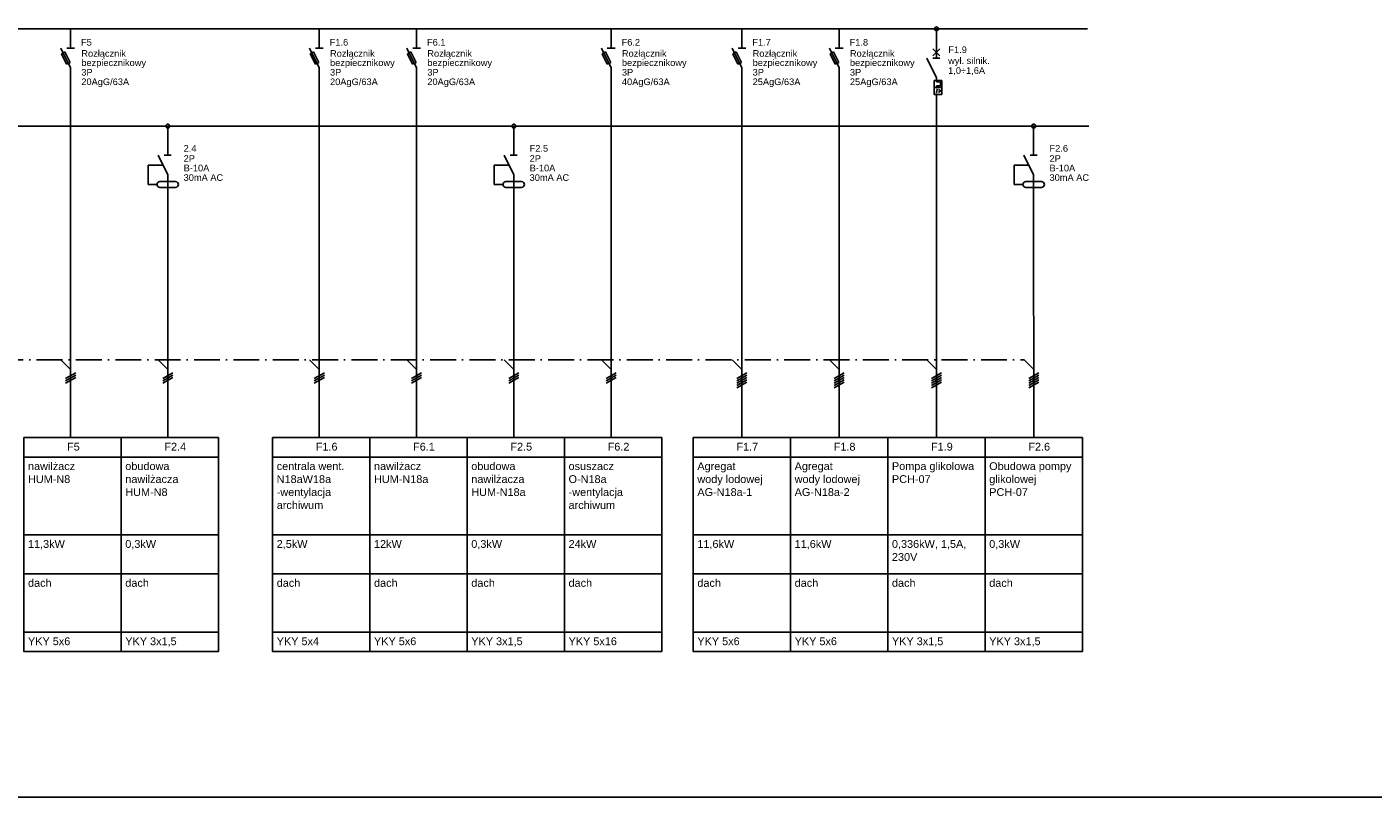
# Model space of a CAD drawing. Header units: centimetres. Extents: x -4250 to -484, y 169 to 6592.
# Tile 98 of 178: x -1984 to -1672, y 4210 to 4388. Entities that reach past the tile are written whole.
import ezdxf

# ---------------------------------------------------------------- set-up
doc = ezdxf.new("R2010")
doc.units = ezdxf.units.CM
doc.linetypes.add('ACAD_ISO10W100', pattern=[18, 12, -3, 0, -3])
doc.layers.add('1', color=7, linetype='Continuous')
doc.styles.add('ARIAL', font='arial.ttf')

msp = doc.modelspace()

# ---------------------------------------------------------------- linework, layer by layer
at = {"linetype": 'ACAD_ISO10W100', "ltscale": 0.5}
msp.add_lwpolyline([(-2390.9586, 4310.8443), (-1753.1008, 4310.8443)], dxfattribs=at)
at = {"color": 1}
for points in [[(-1984.4031, 4292.8353), (-1961.9031, 4292.8353), (-1961.9031, 4288.3353), (-1984.4031, 4288.3353), (-1984.4031, 4292.8353)], [(-1961.9031, 4292.8353), (-1939.4031, 4292.8353), (-1939.4031, 4288.3353), (-1961.9031, 4288.3353), (-1961.9031, 4292.8353)], [(-1926.8846, 4292.8353), (-1904.3846, 4292.8353), (-1904.3846, 4288.3353), (-1926.8846, 4288.3353), (-1926.8846, 4292.8353)], [(-1904.3846, 4292.8353), (-1881.8846, 4292.8353), (-1881.8846, 4288.3353), (-1904.3846, 4288.3353), (-1904.3846, 4292.8353)], [(-1881.8846, 4292.8353), (-1859.3846, 4292.8353), (-1859.3846, 4288.3353), (-1881.8846, 4288.3353), (-1881.8846, 4292.8353)], [(-1859.3846, 4292.8353), (-1836.8846, 4292.8353), (-1836.8846, 4288.3353), (-1859.3846, 4288.3353), (-1859.3846, 4292.8353)], [(-1829.6008, 4292.8353), (-1807.1008, 4292.8353), (-1807.1008, 4288.3353), (-1829.6008, 4288.3353), (-1829.6008, 4292.8353)], [(-1807.1008, 4292.8353), (-1784.6008, 4292.8353), (-1784.6008, 4288.3353), (-1807.1008, 4288.3353), (-1807.1008, 4292.8353)], [(-1784.6008, 4292.8353), (-1762.1008, 4292.8353), (-1762.1008, 4288.3353), (-1784.6008, 4288.3353), (-1784.6008, 4292.8353)], [(-1762.1008, 4292.8353), (-1739.6008, 4292.8353), (-1739.6008, 4288.3353), (-1762.1008, 4288.3353), (-1762.1008, 4292.8353)], [(-1984.4031, 4288.3353), (-1961.9031, 4288.3353), (-1961.9031, 4270.3353), (-1984.4031, 4270.3353), (-1984.4031, 4288.3353)], [(-1961.9031, 4288.3353), (-1939.4031, 4288.3353), (-1939.4031, 4270.3353), (-1961.9031, 4270.3353), (-1961.9031, 4288.3353)], [(-1926.8846, 4288.3353), (-1904.3846, 4288.3353), (-1904.3846, 4270.3353), (-1926.8846, 4270.3353), (-1926.8846, 4288.3353)], [(-1904.3846, 4288.3353), (-1881.8846, 4288.3353), (-1881.8846, 4270.3353), (-1904.3846, 4270.3353), (-1904.3846, 4288.3353)], [(-1881.8846, 4288.3353), (-1859.3846, 4288.3353), (-1859.3846, 4270.3353), (-1881.8846, 4270.3353), (-1881.8846, 4288.3353)], [(-1859.3846, 4288.3353), (-1836.8846, 4288.3353), (-1836.8846, 4270.3353), (-1859.3846, 4270.3353), (-1859.3846, 4288.3353)], [(-1829.6008, 4288.3353), (-1807.1008, 4288.3353), (-1807.1008, 4270.3353), (-1829.6008, 4270.3353), (-1829.6008, 4288.3353)], [(-1807.1008, 4288.3353), (-1784.6008, 4288.3353), (-1784.6008, 4270.3353), (-1807.1008, 4270.3353), (-1807.1008, 4288.3353)], [(-1784.6008, 4288.3353), (-1762.1008, 4288.3353), (-1762.1008, 4270.3353), (-1784.6008, 4270.3353), (-1784.6008, 4288.3353)], [(-1762.1008, 4288.3353), (-1739.6008, 4288.3353), (-1739.6008, 4270.3353), (-1762.1008, 4270.3353), (-1762.1008, 4288.3353)], [(-1984.4031, 4270.3353), (-1961.9031, 4270.3353), (-1961.9031, 4261.3353), (-1984.4031, 4261.3353), (-1984.4031, 4270.3353)], [(-1961.9031, 4270.3353), (-1939.4031, 4270.3353), (-1939.4031, 4261.3353), (-1961.9031, 4261.3353), (-1961.9031, 4270.3353)], [(-1926.8846, 4270.3353), (-1904.3846, 4270.3353), (-1904.3846, 4261.3353), (-1926.8846, 4261.3353), (-1926.8846, 4270.3353)], [(-1904.3846, 4270.3353), (-1881.8846, 4270.3353), (-1881.8846, 4261.3353), (-1904.3846, 4261.3353), (-1904.3846, 4270.3353)], [(-1881.8846, 4270.3353), (-1859.3846, 4270.3353), (-1859.3846, 4261.3353), (-1881.8846, 4261.3353), (-1881.8846, 4270.3353)], [(-1859.3846, 4270.3353), (-1836.8846, 4270.3353), (-1836.8846, 4261.3353), (-1859.3846, 4261.3353), (-1859.3846, 4270.3353)], [(-1829.6008, 4270.3353), (-1807.1008, 4270.3353), (-1807.1008, 4261.3353), (-1829.6008, 4261.3353), (-1829.6008, 4270.3353)], [(-1807.1008, 4270.3353), (-1784.6008, 4270.3353), (-1784.6008, 4261.3353), (-1807.1008, 4261.3353), (-1807.1008, 4270.3353)], [(-1784.6008, 4270.3353), (-1762.1008, 4270.3353), (-1762.1008, 4261.3353), (-1784.6008, 4261.3353), (-1784.6008, 4270.3353)], [(-1762.1008, 4270.3353), (-1739.6008, 4270.3353), (-1739.6008, 4261.3353), (-1762.1008, 4261.3353), (-1762.1008, 4270.3353)], [(-1984.4031, 4261.3353), (-1961.9031, 4261.3353), (-1961.9031, 4247.8353), (-1984.4031, 4247.8353), (-1984.4031, 4261.3353)], [(-1961.9031, 4261.3353), (-1939.4031, 4261.3353), (-1939.4031, 4247.8353), (-1961.9031, 4247.8353), (-1961.9031, 4261.3353)], [(-1926.8846, 4261.3353), (-1904.3846, 4261.3353), (-1904.3846, 4247.8353), (-1926.8846, 4247.8353), (-1926.8846, 4261.3353)], [(-1904.3846, 4261.3353), (-1881.8846, 4261.3353), (-1881.8846, 4247.8353), (-1904.3846, 4247.8353), (-1904.3846, 4261.3353)], [(-1881.8846, 4261.3353), (-1859.3846, 4261.3353), (-1859.3846, 4247.8353), (-1881.8846, 4247.8353), (-1881.8846, 4261.3353)], [(-1859.3846, 4261.3353), (-1836.8846, 4261.3353), (-1836.8846, 4247.8353), (-1859.3846, 4247.8353), (-1859.3846, 4261.3353)], [(-1829.6008, 4261.3353), (-1807.1008, 4261.3353), (-1807.1008, 4247.8353), (-1829.6008, 4247.8353), (-1829.6008, 4261.3353)], [(-1807.1008, 4261.3353), (-1784.6008, 4261.3353), (-1784.6008, 4247.8353), (-1807.1008, 4247.8353), (-1807.1008, 4261.3353)], [(-1784.6008, 4261.3353), (-1762.1008, 4261.3353), (-1762.1008, 4247.8353), (-1784.6008, 4247.8353), (-1784.6008, 4261.3353)], [(-1762.1008, 4261.3353), (-1739.6008, 4261.3353), (-1739.6008, 4247.8353), (-1762.1008, 4247.8353), (-1762.1008, 4261.3353)], [(-1984.4031, 4247.8353), (-1961.9031, 4247.8353), (-1961.9031, 4243.3353), (-1984.4031, 4243.3353), (-1984.4031, 4247.8353)], [(-1961.9031, 4247.8353), (-1939.4031, 4247.8353), (-1939.4031, 4243.3353), (-1961.9031, 4243.3353), (-1961.9031, 4247.8353)], [(-1926.8846, 4247.8353), (-1904.3846, 4247.8353), (-1904.3846, 4243.3353), (-1926.8846, 4243.3353), (-1926.8846, 4247.8353)], [(-1904.3846, 4247.8353), (-1881.8846, 4247.8353), (-1881.8846, 4243.3353), (-1904.3846, 4243.3353), (-1904.3846, 4247.8353)], [(-1881.8846, 4247.8353), (-1859.3846, 4247.8353), (-1859.3846, 4243.3353), (-1881.8846, 4243.3353), (-1881.8846, 4247.8353)], [(-1859.3846, 4247.8353), (-1836.8846, 4247.8353), (-1836.8846, 4243.3353), (-1859.3846, 4243.3353), (-1859.3846, 4247.8353)], [(-1829.6008, 4247.8353), (-1807.1008, 4247.8353), (-1807.1008, 4243.3353), (-1829.6008, 4243.3353), (-1829.6008, 4247.8353)], [(-1807.1008, 4247.8353), (-1784.6008, 4247.8353), (-1784.6008, 4243.3353), (-1807.1008, 4243.3353), (-1807.1008, 4247.8353)], [(-1784.6008, 4247.8353), (-1762.1008, 4247.8353), (-1762.1008, 4243.3353), (-1784.6008, 4243.3353), (-1784.6008, 4247.8353)], [(-1762.1008, 4247.8353), (-1739.6008, 4247.8353), (-1739.6008, 4243.3353), (-1762.1008, 4243.3353), (-1762.1008, 4247.8353)]]:
    msp.add_lwpolyline(points, dxfattribs=at)
at = {"layer": '1'}
for p, q in [((-2439.5221, 4387.3443), (-1738.456, 4387.3443)), ((-1973.6031, 4373.8443), (-1973.6031, 4292.8353)), ((-1916.0846, 4373.8443), (-1916.0846, 4292.8353)), ((-1893.5846, 4373.8443), (-1893.5846, 4292.8353)), ((-1848.5846, 4373.8443), (-1848.5846, 4292.8353)), ((-1818.3508, 4373.8443), (-1818.3508, 4292.8353)), ((-1795.8508, 4373.8443), (-1795.8508, 4292.8353)), ((-1773.3508, 4369.2993), (-1773.3508, 4292.8353)), ((-1951.1325, 4349.1052), (-1951.1031, 4292.8353)), ((-1871.114, 4349.1052), (-1871.0846, 4292.8353)), ((-1750.8802, 4349.1052), (-1750.8508, 4292.8353)), ((-1975.8531, 4310.8443), (-1973.6031, 4308.5943)), ((-1953.3531, 4310.8443), (-1951.1031, 4308.5943)), ((-1918.3346, 4310.8443), (-1916.0846, 4308.5943)), ((-1895.8346, 4310.8443), (-1893.5846, 4308.5943)), ((-1873.3346, 4310.8443), (-1871.0846, 4308.5943)), ((-1850.8346, 4310.8443), (-1848.5846, 4308.5943)), ((-1820.6008, 4310.8443), (-1818.3508, 4308.5943)), ((-1798.1008, 4310.8443), (-1795.8508, 4308.5943)), ((-1775.6008, 4310.8443), (-1773.3508, 4308.5943)), ((-1753.1008, 4310.8443), (-1750.8508, 4308.5943)), ((-1974.7731, 4306.4793), (-1972.4331, 4307.8293)), ((-1974.7731, 4305.9393), (-1972.4331, 4307.2893)), ((-1974.7731, 4305.3993), (-1972.4331, 4306.7493)), ((-1952.2731, 4306.4793), (-1949.9331, 4307.8293)), ((-1952.2731, 4305.9393), (-1949.9331, 4307.2893)), ((-1952.2731, 4305.3993), (-1949.9331, 4306.7493)), ((-1917.2546, 4306.4793), (-1914.9146, 4307.8293)), ((-1917.2546, 4305.9393), (-1914.9146, 4307.2893)), ((-1917.2546, 4305.3993), (-1914.9146, 4306.7493)), ((-1894.7546, 4306.4793), (-1892.4146, 4307.8293)), ((-1894.7546, 4305.9393), (-1892.4146, 4307.2893)), ((-1894.7546, 4305.3993), (-1892.4146, 4306.7493)), ((-1872.2546, 4306.4793), (-1869.9146, 4307.8293)), ((-1872.2546, 4305.9393), (-1869.9146, 4307.2893)), ((-1872.2546, 4305.3993), (-1869.9146, 4306.7493)), ((-1849.7546, 4306.4793), (-1847.4146, 4307.8293)), ((-1849.7546, 4305.9393), (-1847.4146, 4307.2893)), ((-1849.7546, 4305.3993), (-1847.4146, 4306.7493)), ((-1819.5208, 4306.4793), (-1817.1808, 4307.8293)), ((-1819.5208, 4305.9393), (-1817.1808, 4307.2893)), ((-1819.5208, 4305.3993), (-1817.1808, 4306.7493)), ((-1819.5208, 4304.8593), (-1817.1808, 4306.2093)), ((-1819.5208, 4304.3193), (-1817.1808, 4305.6693)), ((-1797.0208, 4306.4793), (-1794.6808, 4307.8293)), ((-1797.0208, 4305.9393), (-1794.6808, 4307.2893)), ((-1797.0208, 4305.3993), (-1794.6808, 4306.7493)), ((-1797.0208, 4304.8593), (-1794.6808, 4306.2093)), ((-1797.0208, 4304.3193), (-1794.6808, 4305.6693)), ((-1774.5208, 4306.4793), (-1772.1808, 4307.8293)), ((-1774.5208, 4305.9393), (-1772.1808, 4307.2893)), ((-1774.5208, 4305.3993), (-1772.1808, 4306.7493)), ((-1774.5208, 4304.8593), (-1772.1808, 4306.2093)), ((-1774.5208, 4304.3193), (-1772.1808, 4305.6693)), ((-1752.0208, 4306.4793), (-1749.6808, 4307.8293)), ((-1752.0208, 4305.9393), (-1749.6808, 4307.2893)), ((-1752.0208, 4305.3993), (-1749.6808, 4306.7493)), ((-1752.0208, 4304.8593), (-1749.6808, 4306.2093)), ((-1752.0208, 4304.3193), (-1749.6808, 4305.6693)), ((-2472.1334, 4209.6904), (-1451.6381, 4209.6904))]:
    msp.add_line(p, q, dxfattribs=at)
at = {"layer": '1', "color": 1}
for p, q in [((-1973.6031, 4387.3443), (-1973.6031, 4382.8443)), ((-1916.0846, 4387.3443), (-1916.0846, 4382.8443)), ((-1893.5846, 4387.3443), (-1893.5846, 4382.8443)), ((-1848.5846, 4387.3443), (-1848.5846, 4382.8443)), ((-1818.3508, 4387.3443), (-1818.3508, 4382.8443)), ((-1795.8508, 4387.3443), (-1795.8508, 4382.8443)), ((-1973.6031, 4378.3443), (-1975.8531, 4382.8443)), ((-1975.7271, 4381.5933), (-1974.9261, 4381.9983)), ((-1974.5211, 4379.1813), (-1975.7271, 4381.5933)), ((-1973.7201, 4379.5863), (-1974.9261, 4381.9983)), ((-1972.7031, 4382.8443), (-1974.5031, 4382.8443)), ((-1916.0846, 4378.3443), (-1918.3346, 4382.8443)), ((-1918.2086, 4381.5933), (-1917.4076, 4381.9983)), ((-1917.0026, 4379.1813), (-1918.2086, 4381.5933)), ((-1916.2016, 4379.5863), (-1917.4076, 4381.9983)), ((-1915.1846, 4382.8443), (-1916.9846, 4382.8443)), ((-1893.5846, 4378.3443), (-1895.8346, 4382.8443)), ((-1895.7086, 4381.5933), (-1894.9076, 4381.9983)), ((-1894.5026, 4379.1813), (-1895.7086, 4381.5933)), ((-1893.7016, 4379.5863), (-1894.9076, 4381.9983)), ((-1892.6846, 4382.8443), (-1894.4846, 4382.8443)), ((-1848.5846, 4378.3443), (-1850.8346, 4382.8443)), ((-1850.7086, 4381.5933), (-1849.9076, 4381.9983)), ((-1849.5026, 4379.1813), (-1850.7086, 4381.5933)), ((-1848.7016, 4379.5863), (-1849.9076, 4381.9983)), ((-1847.6846, 4382.8443), (-1849.4846, 4382.8443)), ((-1818.3508, 4378.3443), (-1820.6008, 4382.8443)), ((-1820.4748, 4381.5933), (-1819.6738, 4381.9983)), ((-1819.2688, 4379.1813), (-1820.4748, 4381.5933)), ((-1818.4678, 4379.5863), (-1819.6738, 4381.9983)), ((-1817.4508, 4382.8443), (-1819.2508, 4382.8443)), ((-1795.8508, 4378.3443), (-1798.1008, 4382.8443)), ((-1797.9748, 4381.5933), (-1797.1738, 4381.9983)), ((-1796.7688, 4379.1813), (-1797.9748, 4381.5933)), ((-1795.9678, 4379.5863), (-1797.1738, 4381.9983)), ((-1794.9508, 4382.8443), (-1796.7508, 4382.8443)), ((-1974.5211, 4379.1813), (-1973.7201, 4379.5863)), ((-1973.6031, 4378.3443), (-1973.6031, 4373.8443)), ((-1917.0026, 4379.1813), (-1916.2016, 4379.5863)), ((-1916.0846, 4378.3443), (-1916.0846, 4373.8443)), ((-1894.5026, 4379.1813), (-1893.7016, 4379.5863)), ((-1893.5846, 4378.3443), (-1893.5846, 4373.8443)), ((-1849.5026, 4379.1813), (-1848.7016, 4379.5863)), ((-1848.5846, 4378.3443), (-1848.5846, 4373.8443)), ((-1819.2688, 4379.1813), (-1818.4678, 4379.5863)), ((-1818.3508, 4378.3443), (-1818.3508, 4373.8443)), ((-1796.7688, 4379.1813), (-1795.9678, 4379.5863)), ((-1795.8508, 4378.3443), (-1795.8508, 4373.8443)), ((-2213.2757, 4364.8893), (-1738.1236, 4364.8443))]:
    msp.add_line(p, q, dxfattribs=at)
at = {"layer": '1', "color": 3}
for p, q in [((-1773.3508, 4387.3443), (-1773.3508, 4385.0493)), ((-1773.3508, 4385.0493), (-1773.3508, 4380.5493)), ((-1773.3508, 4376.0493), (-1775.6008, 4380.5493)), ((-1774.1608, 4381.0893), (-1772.5408, 4382.7093)), ((-1772.5408, 4381.0893), (-1774.1608, 4382.7093)), ((-1772.5408, 4380.5493), (-1774.1608, 4380.5493)), ((-1773.8908, 4375.4193), (-1773.8908, 4372.1793)), ((-1773.8908, 4375.4193), (-1772.0908, 4375.4193)), ((-1773.3508, 4376.0493), (-1773.3508, 4375.0593)), ((-1773.3508, 4375.0593), (-1772.4508, 4375.0593)), ((-1773.3508, 4374.1593), (-1772.4508, 4374.1593)), ((-1773.3508, 4374.1593), (-1773.3508, 4373.7993)), ((-1772.4508, 4375.0593), (-1772.4508, 4374.1593)), ((-1772.0908, 4375.4193), (-1772.0908, 4372.1793)), ((-1773.8908, 4373.7993), (-1772.0908, 4373.7993)), ((-1773.8908, 4372.1793), (-1772.0908, 4372.1793)), ((-1773.4858, 4372.6293), (-1773.2158, 4372.6293)), ((-1773.2248, 4373.3493), (-1773.3508, 4372.6293)), ((-1773.3508, 4373.3493), (-1773.0898, 4373.3493)), ((-1773.3508, 4372.1793), (-1773.3508, 4371.5493)), ((-1773.3508, 4371.5943), (-1773.3508, 4369.2993)), ((-1772.9098, 4373.3493), (-1772.3698, 4372.9893)), ((-1772.3698, 4372.9893), (-1772.9098, 4372.6293)), ((-1773.3508, 4369.2993), (-1773.3508, 4369.2993)), ((-1951.1325, 4364.8552), (-1951.1325, 4362.5602)), ((-1951.1325, 4364.8552), (-1951.1325, 4362.5602)), ((-1871.114, 4364.8552), (-1871.114, 4362.5602)), ((-1871.114, 4364.8552), (-1871.114, 4362.5602)), ((-1750.8802, 4364.8552), (-1750.8802, 4362.5602)), ((-1750.8802, 4364.8552), (-1750.8802, 4362.5602)), ((-1951.1325, 4362.6052), (-1951.1325, 4358.1052)), ((-1871.114, 4362.6052), (-1871.114, 4358.1052)), ((-1750.8802, 4362.6052), (-1750.8802, 4358.1052)), ((-1952.2575, 4355.8552), (-1955.6325, 4355.8552)), ((-1955.6325, 4355.8552), (-1955.6325, 4351.3552)), ((-1951.1325, 4353.6052), (-1953.3825, 4358.1052)), ((-1951.9425, 4358.1052), (-1950.3225, 4358.1052)), ((-1875.614, 4355.8552), (-1875.614, 4351.3552)), ((-1872.239, 4355.8552), (-1875.614, 4355.8552)), ((-1871.114, 4353.6052), (-1873.364, 4358.1052)), ((-1871.924, 4358.1052), (-1870.304, 4358.1052)), ((-1752.0052, 4355.8552), (-1755.3802, 4355.8552)), ((-1755.3802, 4355.8552), (-1755.3802, 4351.3552)), ((-1750.8802, 4353.6052), (-1753.1302, 4358.1052)), ((-1751.6902, 4358.1052), (-1750.0702, 4358.1052)), ((-1951.1325, 4353.6052), (-1951.1325, 4349.1052)), ((-1871.114, 4353.6052), (-1871.114, 4349.1052)), ((-1750.8802, 4353.6052), (-1750.8802, 4349.1052)), ((-1955.6325, 4351.3552), (-1953.6075, 4351.3552)), ((-1949.3325, 4352.0302), (-1952.9325, 4352.0302)), ((-1952.9325, 4350.6802), (-1949.3325, 4350.6802)), ((-1875.614, 4351.3552), (-1873.589, 4351.3552)), ((-1869.314, 4352.0302), (-1872.914, 4352.0302)), ((-1872.914, 4350.6802), (-1869.314, 4350.6802)), ((-1755.3802, 4351.3552), (-1753.3552, 4351.3552)), ((-1749.0802, 4352.0302), (-1752.6802, 4352.0302)), ((-1752.6802, 4350.6802), (-1749.0802, 4350.6802))]:
    msp.add_line(p, q, dxfattribs=at)
msp.add_circle((-1773.3508, 4387.3443), 0.45, dxfattribs=at)
for centre, start, end in [((-1952.9325, 4351.3552), 90, 270), ((-1949.3325, 4351.3552), 270, 90), ((-1872.914, 4351.3552), 90, 270), ((-1869.314, 4351.3552), 270, 90), ((-1752.6802, 4351.3552), 90, 270), ((-1749.0802, 4351.3552), 270, 90)]:
    msp.add_arc(centre, 0.675, start, end, dxfattribs=at)
at = {"layer": 'Defpoints', "color": 3, "linetype": 'Continuous'}
for centre in [(-1951.1325, 4364.8552), (-1871.114, 4364.8552), (-1750.8802, 4364.8552)]:
    msp.add_circle(centre, 0.45, dxfattribs=at)

# ---------------------------------------------------------------- texts
at = {"color": 1, "style": 'ARIAL'}
for s, p in [('F5', (-1974.4221, 4289.8203)), ('F2.4', (-1951.9221, 4289.8203)), ('F1.6', (-1916.9036, 4289.8203)), ('F6.1', (-1894.4036, 4289.8203)), ('F2.5', (-1871.9036, 4289.8203)), ('F6.2', (-1849.4036, 4289.8203)), ('F1.7', (-1819.6198, 4289.8203)), ('F1.8', (-1797.1198, 4289.8203)), ('F1.9', (-1774.6198, 4289.8203)), ('F2.6', (-1752.1198, 4289.8203))]:
    msp.add_text(s, height=1.8, dxfattribs=at).set_placement(p)
at = {"color": 1, "linetype": 'Continuous', "char_height": 1.8, "width": 27.81648, "attachment_point": 1, "style": 'ARIAL'}
for s, insert in [('\\fArial|b0|i0|c238|p34;nawilżacz\\PHUM-N8', (-1983.4581, 4287.1203)), ('\\fArial|b0|i0|c238|p34;obudowa\\Pnawilżacza\\PHUM-N8', (-1960.9581, 4287.1203)), ('\\fArial|b0|i0|c238|p34;centrala went.\\PN18aW18a\\P-wentylacja\\Parchiwum', (-1925.9396, 4287.1203)), ('\\fArial|b0|i0|c238|p34;nawilżacz\\PHUM-N18a', (-1903.4396, 4287.1203)), ('\\fArial|b0|i0|c238|p34;obudowa\\Pnawilżacza\\PHUM-N18a', (-1880.9396, 4287.1203)), ('Agregat\\Pwody lodowej\\PAG-N18a-1', (-1828.6558, 4287.1203)), ('Agregat\\Pwody lodowej\\PAG-N18a-2', (-1806.1558, 4287.1203)), ('Pompa glikolowa\\PPCH-07', (-1783.6558, 4287.1203)), ('Obudowa pompy glikolowej\\PPCH-07', (-1761.1558, 4287.1203)), ('\\fArial|b0|i0|c238|p34;osuszacz\\PO-N18a\\P-wentylacja\\Parchiwum', (-1858.4396, 4287.1203)), ('\\fArial|b0|i0|c238|p34;11,3kW', (-1983.4581, 4269.1203)), ('\\fArial|b0|i0|c238|p34;0,3kW', (-1960.9581, 4269.1203)), ('\\fArial|b0|i0|c238|p34;2,5kW', (-1925.9396, 4269.1203)), ('\\fArial|b0|i0|c238|p34;12kW', (-1903.4396, 4269.1203)), ('\\fArial|b0|i0|c238|p34;0,3kW', (-1880.9396, 4269.1203)), ('\\fArial|b0|i0|c238|p34;24kW', (-1858.4396, 4269.1203)), ('11,6kW', (-1828.6558, 4269.1203)), ('11,6kW', (-1806.1558, 4269.1203)), ('0,336kW, 1,5A,\\P230V', (-1783.6558, 4269.1203)), ('0,3kW', (-1761.1558, 4269.1203)), ('{\\fArial|b0|i0|c238|p34;dach}', (-1983.4581, 4260.1203)), ('{\\fArial|b0|i0|c238|p34;dach}', (-1960.9581, 4260.1203)), ('{\\fArial|b0|i0|c238|p34;dach}', (-1925.9396, 4260.1203)), ('{\\fArial|b0|i0|c238|p34;dach}', (-1903.4396, 4260.1203)), ('{\\fArial|b0|i0|c238|p34;dach}', (-1880.9396, 4260.1203)), ('{\\fArial|b0|i0|c238|p34;dach}', (-1858.4396, 4260.1203)), ('{\\fArial|b0|i0|c238|p34;dach}', (-1828.6558, 4260.1203)), ('{\\fArial|b0|i0|c238|p34;dach}', (-1806.1558, 4260.1203)), ('{\\fArial|b0|i0|c238|p34;dach}', (-1783.6558, 4260.1203)), ('{\\fArial|b0|i0|c238|p34;dach}', (-1761.1558, 4260.1203)), ('\\fArial|b0|i0|c238|p34;YKY 5x6', (-1983.4581, 4246.6203)), ('\\fArial|b0|i0|c238|p34;YKY 3x1,5', (-1960.9581, 4246.6203)), ('\\fArial|b0|i0|c238|p34;YKY 5x4', (-1925.9396, 4246.6203)), ('\\fArial|b0|i0|c238|p34;YKY 5x6', (-1903.4396, 4246.6203)), ('\\fArial|b0|i0|c238|p34;YKY 3x1,5', (-1880.9396, 4246.6203)), ('\\fArial|b0|i0|c238|p34;YKY 5x16', (-1858.4396, 4246.6203)), ('YKY 5x6', (-1828.6558, 4246.6203)), ('YKY 5x6', (-1806.1558, 4246.6203)), ('YKY 3x1,5', (-1783.6558, 4246.6203)), ('YKY 3x1,5', (-1761.1558, 4246.6203))]:
    msp.add_mtext(s, dxfattribs=dict(at, insert=insert))
at = {"layer": '1', "color": 1, "style": 'ARIAL'}
for s, p in [('F5', (-1971.1993, 4383.4743)), ('F1.6', (-1913.6808, 4383.4743)), ('F6.1', (-1891.1808, 4383.4743)), ('F6.2', (-1846.1808, 4383.4743)), ('F1.7', (-1815.947, 4383.4743)), ('F1.8', (-1793.447, 4383.4743)), ('bezpiecznikowy', (-1971.1253, 4378.7497)), ('Rozłącznik', (-1971.1253, 4380.8954)), ('bezpiecznikowy', (-1913.6068, 4378.7497)), ('Rozłącznik', (-1913.6068, 4380.8954)), ('bezpiecznikowy', (-1891.1068, 4378.7497)), ('Rozłącznik', (-1891.1068, 4380.8954)), ('bezpiecznikowy', (-1846.1068, 4378.7497)), ('Rozłącznik', (-1846.1068, 4380.8954)), ('bezpiecznikowy', (-1815.8729, 4378.7497)), ('Rozłącznik', (-1815.8729, 4380.8954)), ('bezpiecznikowy', (-1793.3729, 4378.7497)), ('Rozłącznik', (-1793.3729, 4380.8954)), ('3P', (-1971.1253, 4376.5447)), ('3P', (-1913.6068, 4376.5447)), ('3P', (-1891.1068, 4376.5447)), ('3P', (-1846.1068, 4376.5447)), ('3P', (-1815.8729, 4376.5447)), ('3P', (-1793.3729, 4376.5447)), ('20AgG/63A', (-1971.1253, 4374.3397)), ('20AgG/63A', (-1913.6068, 4374.3397)), ('20AgG/63A', (-1891.1068, 4374.3397)), ('40AgG/63A', (-1846.1068, 4374.3397)), ('25AgG/63A', (-1815.8729, 4374.3397)), ('25AgG/63A', (-1793.3729, 4374.3397))]:
    msp.add_text(s, height=1.53, dxfattribs=at).set_placement(p)
at = {"layer": '1', "color": 3, "style": 'ARIAL'}
for s, p in [('wył. silnik.', (-1770.6578, 4379.2361)), ('F1.9', (-1770.6025, 4381.7551)), ('1,0÷1,6A', (-1770.6578, 4376.9368)), ('2.4', (-1947.464, 4358.9394)), ('F2.5', (-1867.4455, 4358.9394)), ('F2.6', (-1747.2117, 4358.9394)), ('2P', (-1947.464, 4356.6019)), ('B-10A', (-1947.464, 4354.3969)), ('2P', (-1867.4455, 4356.6019)), ('B-10A', (-1867.4455, 4354.3969)), ('2P', (-1747.2117, 4356.6019)), ('B-10A', (-1747.2117, 4354.3969)), ('30mA AC', (-1947.464, 4352.1919)), ('30mA AC', (-1867.4455, 4352.1919)), ('30mA AC', (-1747.2117, 4352.1919))]:
    msp.add_text(s, height=1.53, dxfattribs=at).set_placement(p)

doc.saveas('drawing.dxf')
